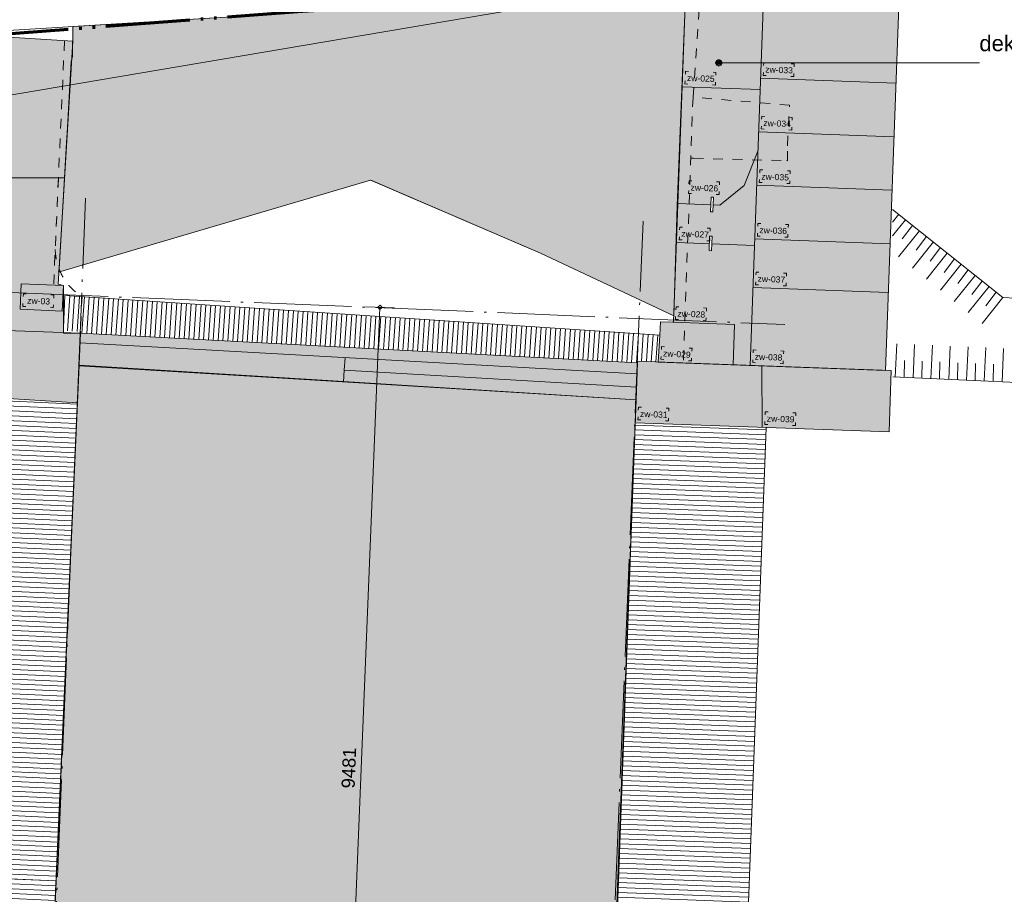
# Model space of a CAD drawing. Extents: x -294884 to 286267, y 0 to 1429765.
# Tile 11 of 99: x -46003 to -35896, y 215232 to 224210. Entities that reach past the tile are written whole.
import ezdxf

# ---------------------------------------------------------------- set-up
doc = ezdxf.new("R2010")
doc.units = 0
doc.header["$MEASUREMENT"] = 0
for name, pattern in [('DASHDOT', [1250, 1000, -112.5, 25, -112.5]), ('DASHED', [200, 100, -100]), ('DIVIDE', [1250, 862.5, -112.5, 25, -112.5, 25, -112.5])]:
    doc.linetypes.add(name, pattern=pattern)
for name, color, linetype in [('A-0019-AFDEKVLAK', 1, 'Continuous'), ('A-0030-STRAMIEN', 1, 'Continuous'), ('A-0038-STR-MAATLIJN', 1, 'Continuous'), ('A-0070-SYMBOOL', 1, 'Continuous'), ('A-0210-WAND-BU', 8, 'Continuous'), ('A-0306--', 1, 'Continuous'), ('A-0307-TEKST', 7, 'Continuous'), ('A-1130-TXT+MT-BE', 1, 'Continuous')]:
    doc.layers.add(name, color=color, linetype=linetype)
doc.dimstyles.new('@D00GM', dxfattribs={"dimtxt": 135, "dimasz": 1, "dimexe": 0.18, "dimexo": 0.0625, "dimgap": 13.5, "dimtad": 1, "dimdec": 0, "dimzin": 0, "dimdsep": 46, "dimtxsty": 'Standard', "dimblk": '^SD00____100_10', "dimcen": 0.09, "dimse1": 1, "dimse2": 1, "dimclrd": 1, "dimadec": 0, "dimazin": 0, "dimtfac": 1, "dimtdec": 4, "dimtmove": 0, "dimatfit": 3, "dimfxl": 0, "dimtolj": 1, "dimtzin": 0, "dimlwd": 13, "dimarcsym": 0})
doc.dimstyles.new('@D03ST', dxfattribs={"dimtxt": 162, "dimasz": 1, "dimexe": 0.18, "dimexo": 0.0625, "dimgap": 16.2, "dimtad": 1, "dimdec": 0, "dimzin": 0, "dimdsep": 46, "dimtxsty": 'Standard', "dimblk": '^SD03____100_10', "dimcen": 0.09, "dimse1": 1, "dimse2": 1, "dimclrd": 1, "dimadec": 0, "dimazin": 0, "dimtfac": 1, "dimtdec": 4, "dimtmove": 0, "dimatfit": 3, "dimfxl": 0, "dimtolj": 1, "dimtzin": 0, "dimlwd": 13, "dimarcsym": 0})

# ---------------------------------------------------------------- blocks, each defined once
blk = doc.blocks.new('*D')
at = {"color": 7, "linetype": 'Continuous', "lineweight": 18}
for points in [[(63166, 119959), (63144, 119983), (63120, 119961), (63142, 119937)], [(79555, 118858), (79535, 118883), (79510, 118863), (79530, 118838)], [(78980, 118574), (78960, 118599), (78934, 118579), (78955, 118554)], [(79521, 118520), (79501, 118545), (79476, 118524), (79496, 118499)], [(79521, 118520), (79501, 118545), (79476, 118524), (79496, 118499)], [(79171, 115037), (79151, 115063), (79126, 115042), (79146, 115017)], [(79171, 115037), (79151, 115063), (79126, 115042), (79146, 115017)], [(62950, 114664), (62928, 114688), (62904, 114666), (62926, 114642)], [(78450, 113301), (78429, 113326), (78404, 113305), (78425, 113280)], [(78991, 113246), (78971, 113272), (78945, 113251), (78966, 113226)], [(78991, 113246), (78971, 113272), (78945, 113251), (78966, 113226)], [(78957, 112908), (78937, 112933), (78911, 112913), (78932, 112888)], [(-122398, 58301), (-122421, 58278), (-122398, 58255), (-122375, 58278)], [(-117098, 58298), (-117121, 58275), (-117098, 58252), (-117075, 58275)], [(26619, -2093), (26642, -2070), (26619, -2047), (26596, -2070)], [(26619, -2093), (26642, -2070), (26619, -2047), (26596, -2070)], [(31919, -2093), (31942, -2070), (31919, -2047), (31896, -2070)], [(31919, -2093), (31942, -2070), (31919, -2047), (31896, -2070)], [(117098, -58298), (117121, -58275), (117098, -58252), (117075, -58275)], [(122398, -58301), (122421, -58278), (122398, -58255), (122375, -58278)]]:
    blk.add_lwpolyline(points, close=True, dxfattribs=at)
at = {"color": 1, "linetype": 'Continuous', "lineweight": 13}
for points in [[(62927, 114665), (63143, 119960)], [(63293, 119954), (62993, 119966)], [(79682, 118845), (79383, 118875)], [(79499, 118522), (79533, 118860)], [(78427, 113303), (78957, 118577)], [(79106, 118562), (78808, 118592)], [(79148, 115040), (79499, 118522)], [(79648, 118507), (79349, 118537)], [(79648, 118507), (79349, 118537)], [(78968, 113249), (79148, 115040)], [(79298, 115025), (78999, 115055)], [(79298, 115025), (78999, 115055)], [(63077, 114659), (62777, 114671)], [(78576, 113288), (78278, 113318)], [(79118, 113234), (78819, 113264)], [(79118, 113234), (78819, 113264)], [(78934, 112910), (78968, 113249)], [(79084, 112895), (78785, 112925)], [(-122398, 58428), (-122398, 58128)], [(-117098, 58425), (-117098, 58125)], [(-117098, 58275), (-122398, 58278)], [(26619, -2220), (26619, -1920)], [(26619, -2220), (26619, -1920)], [(31919, -2220), (31919, -1920)], [(31919, -2220), (31919, -1920)], [(26619, -2070), (31919, -2070)], [(26619, -2070), (31919, -2070)], [(117098, -58425), (117098, -58125)], [(122398, -58428), (122398, -58128)], [(117098, -58275), (122398, -58278)]]:
    blk.add_lwpolyline(points, dxfattribs=at)
at = {"layer": 'A-0030-STRAMIEN', "color": 1, "linetype": 'Continuous', "lineweight": 13}
for points in [[(139855, 104285), (140818, 109496)], [(140965, 109469), (140670, 109524)], [(140003, 104257), (139708, 104312)], [(150193, -2166), (150193, -1866)], [(155493, -2166), (155493, -1866)], [(150193, -2016), (155493, -2016)], [(162027, -30782), (162027, -31082)], [(167327, -30782), (167327, -31082)], [(167327, -30932), (162027, -30932)]]:
    blk.add_lwpolyline(points, dxfattribs=at)
at = {"layer": 'A-0030-STRAMIEN', "color": 7, "linetype": 'Continuous', "lineweight": 18}
for points in [[(140840, 109492), (140822, 109519), (140795, 109501), (140814, 109474)], [(139878, 104280), (139859, 104307), (139833, 104289), (139851, 104262)], [(150193, -2039), (150216, -2016), (150193, -1993), (150170, -2016)], [(155493, -2039), (155516, -2016), (155493, -1993), (155470, -2016)], [(162027, -30909), (162004, -30932), (162027, -30955), (162050, -30932)], [(167327, -30909), (167304, -30932), (167327, -30955), (167350, -30932)]]:
    blk.add_lwpolyline(points, close=True, dxfattribs=at)
at = {"layer": 'A-0038-STR-MAATLIJN', "color": 1, "linetype": 'Continuous', "lineweight": 13}
for points in [[(54211, 116191), (54774, 129790)], [(54924, 129784), (54624, 129797)], [(95379, 122683), (95080, 122709)], [(93531, 103792), (95230, 122696)], [(54361, 116185), (54061, 116197)], [(132939, 106441), (134733, 116156)], [(134881, 116129), (134586, 116184)], [(141660, 114881), (141365, 114935)], [(140523, 109551), (141512, 114908)], [(140670, 109524), (140375, 109578)], [(140670, 109524), (140375, 109578)], [(139716, 105182), (140523, 109551)], [(133086, 106414), (132791, 106468)], [(139560, 104339), (139716, 105182)], [(139863, 105155), (139568, 105209)], [(139863, 105155), (139568, 105209)], [(139708, 104312), (139413, 104366)], [(93680, 103778), (93382, 103805)], [(58982, 102621), (58994, 102921)], [(58988, 102771), (64711, 102534)], [(64705, 102384), (64717, 102684)], [(136364, 96015), (136419, 96310)], [(136392, 96163), (141960, 95134)], [(141932, 94987), (141987, 95282)], [(98404, 84548), (98430, 84847)], [(98417, 84697), (105364, 84073)], [(105351, 83924), (105378, 84222)], [(27759, -1151), (27759, -1451)], [(41370, -1148), (41370, -1448)], [(80074, -1152), (80074, -1452)], [(99055, -1148), (99055, -1448)], [(151050, -1420), (151050, -1120)], [(160941, -1420), (160941, -1120)], [(41370, -1298), (27759, -1301)], [(99055, -1298), (80074, -1302)], [(151050, -1270), (160941, -1270)], [(150193, -1866), (150193, -1566)], [(151050, -1866), (151050, -1566)], [(151050, -1866), (151050, -1566)], [(155493, -1866), (155493, -1566)], [(155493, -1866), (155493, -1566)], [(160941, -1866), (160941, -1566)], [(150193, -1716), (151050, -1716)], [(151050, -1716), (155493, -1716)], [(155493, -1716), (160941, -1716)], [(163921, -1933), (163921, -1633)], [(167496, -1933), (167496, -1633)], [(85620, -2081), (85620, -1781)], [(85620, -2081), (85620, -1781)], [(163921, -1783), (167496, -1783)], [(87964, -2761), (87964, -2461)], [(89764, -2761), (89764, -2461)], [(89764, -2761), (89764, -2461)], [(93264, -2761), (93264, -2461)], [(87964, -2611), (89764, -2611)], [(89764, -2611), (93264, -2611)], [(16419, -29459), (16419, -29759)], [(30030, -29462), (30030, -29762)], [(85801, -29491), (85801, -29791)], [(104781, -29495), (104781, -29795)], [(16419, -29609), (30030, -29612)], [(85801, -29641), (104781, -29645)], [(156589, -30203), (156589, -29903)], [(166470, -30203), (166470, -29903)], [(166470, -30053), (156589, -30053)], [(91591, -30907), (91591, -30607)], [(95091, -30907), (95091, -30607)], [(95091, -30907), (95091, -30607)], [(96891, -30907), (96891, -30607)], [(95091, -30757), (91591, -30757)], [(96891, -30757), (95091, -30757)]]:
    blk.add_lwpolyline(points, dxfattribs=at)
at = {"layer": 'A-0038-STR-MAATLIJN', "color": 7, "linetype": 'Continuous', "lineweight": 18}
for points in [[(54797, 129790), (54775, 129813), (54751, 129791), (54773, 129768)], [(95253, 122694), (95232, 122719), (95207, 122698), (95228, 122673)], [(54234, 116190), (54212, 116214), (54188, 116192), (54210, 116168)], [(134756, 116152), (134737, 116179), (134711, 116161), (134729, 116134)], [(141535, 114904), (141516, 114930), (141490, 114912), (141508, 114885)], [(140545, 109547), (140527, 109574), (140500, 109555), (140519, 109528)], [(140545, 109547), (140527, 109574), (140500, 109555), (140519, 109528)], [(132961, 106437), (132943, 106463), (132916, 106445), (132934, 106418)], [(139738, 105178), (139720, 105205), (139693, 105186), (139712, 105159)], [(139738, 105178), (139720, 105205), (139693, 105186), (139712, 105159)], [(139583, 104335), (139564, 104362), (139538, 104343), (139556, 104317)], [(93554, 103790), (93533, 103815), (93508, 103794), (93529, 103769)], [(58987, 102748), (59011, 102770), (58989, 102794), (58965, 102772)], [(64710, 102511), (64734, 102533), (64712, 102557), (64688, 102535)], [(136387, 96140), (136414, 96158), (136396, 96185), (136369, 96167)], [(141956, 95112), (141982, 95130), (141964, 95157), (141937, 95138)], [(98415, 84674), (98440, 84695), (98419, 84720), (98394, 84699)], [(105362, 84050), (105387, 84071), (105366, 84096), (105342, 84075)], [(27759, -1278), (27736, -1301), (27759, -1324), (27782, -1301)], [(41370, -1275), (41347, -1298), (41370, -1321), (41393, -1298)], [(80074, -1279), (80051, -1302), (80074, -1325), (80097, -1302)], [(99055, -1275), (99032, -1298), (99055, -1321), (99078, -1298)], [(151050, -1293), (151073, -1270), (151050, -1247), (151027, -1270)], [(160941, -1293), (160964, -1270), (160941, -1247), (160918, -1270)], [(150193, -1739), (150216, -1716), (150193, -1693), (150170, -1716)], [(151050, -1739), (151073, -1716), (151050, -1693), (151027, -1716)], [(151050, -1739), (151073, -1716), (151050, -1693), (151027, -1716)], [(155493, -1739), (155516, -1716), (155493, -1693), (155470, -1716)], [(155493, -1739), (155516, -1716), (155493, -1693), (155470, -1716)], [(160941, -1739), (160964, -1716), (160941, -1693), (160918, -1716)], [(163921, -1806), (163944, -1783), (163921, -1760), (163898, -1783)], [(167496, -1806), (167519, -1783), (167496, -1760), (167473, -1783)], [(85620, -1954), (85643, -1931), (85620, -1908), (85597, -1931)], [(85620, -1954), (85643, -1931), (85620, -1908), (85597, -1931)], [(87964, -2634), (87987, -2611), (87964, -2588), (87941, -2611)], [(89764, -2634), (89787, -2611), (89764, -2588), (89741, -2611)], [(89764, -2634), (89787, -2611), (89764, -2588), (89741, -2611)], [(93264, -2634), (93287, -2611), (93264, -2588), (93241, -2611)], [(16419, -29586), (16442, -29609), (16419, -29632), (16396, -29609)], [(30030, -29589), (30053, -29612), (30030, -29635), (30007, -29612)], [(85801, -29618), (85824, -29641), (85801, -29664), (85778, -29641)], [(104781, -29622), (104804, -29645), (104781, -29668), (104758, -29645)], [(156589, -30076), (156566, -30053), (156589, -30030), (156612, -30053)], [(166470, -30076), (166447, -30053), (166470, -30030), (166492, -30053)], [(91591, -30780), (91568, -30757), (91591, -30734), (91614, -30757)], [(95091, -30780), (95068, -30757), (95091, -30734), (95114, -30757)], [(95091, -30780), (95068, -30757), (95091, -30734), (95114, -30757)], [(96891, -30780), (96868, -30757), (96891, -30734), (96914, -30757)]]:
    blk.add_lwpolyline(points, close=True, dxfattribs=at)
at = {"layer": 'A-0038-STR-MAATLIJN', "color": 1, "linetype": 'Continuous'}
blk.add_point((85620, -1931), dxfattribs=at)
at = {"layer": 'A-1130-TXT+MT-BE', "color": 1, "linetype": 'Continuous', "lineweight": 13}
for points in [[(62774, 119975), (63160, 129448)], [(63310, 129442), (63010, 129455)], [(62604, 115818), (62774, 119975)], [(62923, 119969), (62624, 119981)], [(62923, 119969), (62624, 119981)], [(62754, 115812), (62454, 115824)], [(62754, 115812), (62454, 115824)], [(62558, 114679), (62604, 115818)], [(62708, 114673), (62408, 114685)], [(-131879, 58064), (-131879, 57764)], [(-122398, 58058), (-122398, 57758)], [(-122398, 58058), (-122398, 57758)], [(-118237, 58056), (-118237, 57756)], [(-118237, 58056), (-118237, 57756)], [(-117097, 58055), (-117097, 57755)], [(-122398, 57908), (-131879, 57914)], [(-118237, 57906), (-122398, 57908)], [(-117097, 57905), (-118237, 57906)], [(26618, -1850), (26618, -1550)], [(27759, -1850), (27759, -1550)], [(27759, -1850), (27759, -1550)], [(31919, -1850), (31919, -1550)], [(31919, -1850), (31919, -1550)], [(41400, -1850), (41400, -1550)], [(26618, -1700), (27759, -1700)], [(27759, -1700), (31919, -1700)], [(31919, -1700), (41400, -1700)], [(25452, -30820), (25452, -30520)], [(30752, -30820), (30752, -30520)], [(25452, -30670), (30752, -30670)], [(71110, -33871), (70810, -33871)], [(70960, -34871), (70960, -33871)], [(115190, -33871), (114890, -33871)], [(115040, -34871), (115040, -33871)], [(71110, -34871), (70810, -34871)], [(115190, -34871), (114890, -34871)], [(117097, -58055), (117097, -57755)], [(118237, -58056), (118237, -57756)], [(118237, -58056), (118237, -57756)], [(122398, -58058), (122398, -57758)], [(122398, -58058), (122398, -57758)], [(131879, -58064), (131879, -57764)], [(117097, -57905), (118237, -57906)], [(118237, -57906), (122398, -57908)], [(122398, -57908), (131879, -57914)]]:
    blk.add_lwpolyline(points, dxfattribs=at)
at = {"layer": 'A-1130-TXT+MT-BE', "color": 7, "linetype": 'Continuous', "lineweight": 18}
for points in [[(63183, 129448), (63161, 129471), (63137, 129449), (63159, 129426)], [(62797, 119974), (62774, 119998), (62751, 119976), (62773, 119952)], [(62797, 119974), (62774, 119998), (62751, 119976), (62773, 119952)], [(62627, 115817), (62605, 115841), (62581, 115819), (62603, 115795)], [(62627, 115817), (62605, 115841), (62581, 115819), (62603, 115795)], [(62581, 114678), (62559, 114702), (62535, 114680), (62557, 114656)], [(-131879, 57937), (-131902, 57914), (-131879, 57891), (-131856, 57914)], [(-122398, 57931), (-122421, 57908), (-122398, 57885), (-122375, 57908)], [(-122398, 57931), (-122421, 57908), (-122398, 57885), (-122375, 57908)], [(-118237, 57929), (-118260, 57906), (-118237, 57883), (-118214, 57906)], [(-118237, 57929), (-118260, 57906), (-118237, 57883), (-118214, 57906)], [(-117097, 57928), (-117120, 57905), (-117097, 57882), (-117074, 57905)], [(26618, -1723), (26641, -1700), (26618, -1677), (26595, -1700)], [(27759, -1723), (27782, -1700), (27759, -1677), (27736, -1700)], [(27759, -1723), (27782, -1700), (27759, -1677), (27736, -1700)], [(31919, -1723), (31942, -1700), (31919, -1677), (31896, -1700)], [(31919, -1723), (31942, -1700), (31919, -1677), (31896, -1700)], [(41400, -1723), (41423, -1700), (41400, -1677), (41377, -1700)], [(25452, -30693), (25475, -30670), (25452, -30647), (25429, -30670)], [(30752, -30693), (30775, -30670), (30752, -30647), (30729, -30670)], [(70982, -33871), (70960, -33848), (70937, -33871), (70960, -33894)], [(115063, -33871), (115040, -33848), (115017, -33871), (115040, -33894)], [(70982, -34871), (70960, -34848), (70937, -34871), (70960, -34894)], [(115063, -34871), (115040, -34848), (115017, -34871), (115040, -34894)], [(117097, -57928), (117120, -57905), (117097, -57882), (117074, -57905)], [(118237, -57929), (118260, -57906), (118237, -57883), (118214, -57906)], [(118237, -57929), (118260, -57906), (118237, -57883), (118214, -57906)], [(122398, -57931), (122421, -57908), (122398, -57885), (122375, -57908)], [(122398, -57931), (122421, -57908), (122398, -57885), (122375, -57908)], [(131879, -57937), (131902, -57914), (131879, -57891), (131856, -57914)]]:
    blk.add_lwpolyline(points, close=True, dxfattribs=at)
at = {"color": 7, "linetype": 'Continuous', "char_height": 135, "attachment_point": 7, "line_spacing_factor": 0.933333}
for s, insert, rotation in [('{\\fArial|b0|i0|c12|p0;340}', (79443, 118543), 84.2582), ('{\\fArial|b0|i0|c12|p0;5300}', (62969, 117109), 87.6654), ('{\\fArial|b0|i0|c12|p0;3500}', (79246, 116581), 84.2577), ('{\\fArial|b0|i0|c12|p0;5300}', (78614, 115740), 84.2577), ('{\\fArial|b0|i0|c12|p0;1800}', (78980, 113945), 84.2577), ('{\\fArial|b0|i0|c12|p0;340}', (78879, 112931), 84.2582), ('{\\fArial|b0|i0|c12|p0;5300}', (-119954, 58369), 359.9654), ('{\\fArial|b0|i0|c12|p0;5300}', (119541, -58219), 359.9654)]:
    blk.add_mtext(s, dxfattribs=dict(at, insert=insert, rotation=rotation))
at = {"color": 7, "linetype": 'Continuous', "insert": (29063, -2013), "char_height": 135, "attachment_point": 7, "line_spacing_factor": 0.933333}
blk.add_mtext('{\\fArial|b0|i0|c12|p0;5300}', dxfattribs=at)
blk.add_mtext('{\\fArial|b0|i0|c12|p0;5300}', dxfattribs=at)
at = {"layer": 'A-0030-STRAMIEN', "color": 7, "linetype": 'Continuous', "insert": (140224, 106660), "char_height": 162, "attachment_point": 7, "rotation": 79.5354, "line_spacing_factor": 0.933333}
blk.add_mtext('{\\fArial|b0|i0|c12|p0;5300}', dxfattribs=at)
at = {"layer": 'A-0030-STRAMIEN', "color": 7, "linetype": 'Continuous', "char_height": 162, "attachment_point": 7, "line_spacing_factor": 0.933333}
for insert in [(152596, -1947), (164429, -30821)]:
    blk.add_mtext('{\\fArial|b0|i0|c12|p0;5300}', dxfattribs=dict(at, insert=insert))
at = {"layer": 'A-0038-STR-MAATLIJN', "color": 7, "linetype": 'Continuous', "char_height": 162, "attachment_point": 7, "line_spacing_factor": 0.933333}
for s, insert, rotation in [('{\\fArial|b0|i0|c12|p0;13611}', (54411, 122684), 87.6307), ('{\\fArial|b0|i0|c12|p0;18980}', (94284, 112942), 84.865), ('{\\fArial|b0|i0|c12|p0;5448}', (140905, 111999), 79.5354), ('{\\fArial|b0|i0|c12|p0;9880}', (133723, 111068), 79.535), ('{\\fArial|b0|i0|c12|p0;4443}', (140007, 107136), 79.5354), ('{\\fArial|b0|i0|c12|p0;857}', (139536, 104591), 79.5354), ('{\\fArial|b0|i0|c12|p0;5728}', (61605, 102732), 357.6307), ('{\\fArial|b0|i0|c12|p0;5662}', (138945, 95761), 349.535), ('{\\fArial|b0|i0|c12|p0;6975}', (101650, 84476), 354.865), ('{\\fArial|b0|i0|c12|p0;13611}', (34255, -1189), 0.011), ('{\\fArial|b0|i0|c12|p0;18980}', (89255, -1189), 0.011), ('{\\fArial|b0|i0|c12|p0;9890}', (155748, -1201), 0), ('{\\fArial|b0|i0|c12|p0;13611}', (22915, -29499), 359.989), ('{\\fArial|b0|i0|c12|p0;18980}', (94982, -29532), 359.989), ('{\\fArial|b0|i0|c12|p0;9880}', (161282, -29984), 360)]:
    blk.add_mtext(s, dxfattribs=dict(at, insert=insert, rotation=rotation))
for s, insert in [('{\\fArial|b0|i0|c12|p0;857}', (150436, -1647)), ('{\\fArial|b0|i0|c12|p0;4443}', (153024, -1647)), ('{\\fArial|b0|i0|c12|p0;5448}', (157970, -1647)), ('{\\fArial|b0|i0|c12|p0;3575}', (165461, -1714)), ('{\\fArial|b0|i0|c12|p0;1800}', (88617, -2542)), ('{\\fArial|b0|i0|c12|p0;3500}', (91267, -2542)), ('{\\fArial|b0|i0|c12|p0;3500}', (93094, -30688)), ('{\\fArial|b0|i0|c12|p0;1800}', (95744, -30688))]:
    blk.add_mtext(s, dxfattribs=dict(at, insert=insert))
at = {"layer": 'A-1130-TXT+MT-BE', "color": 7, "linetype": 'Continuous', "char_height": 135, "attachment_point": 7, "line_spacing_factor": 0.933333}
for s, insert, rotation in [('{\\fArial|b0|i0|c12|p0;9481}', (62901, 124508), 87.6653), ('{\\fArial|b0|i0|c12|p0;4160}', (62623, 117693), 87.6653), ('{\\fArial|b0|i0|c12|p0;1140}', (62515, 115045), 87.6653), ('{\\fArial|b0|i0|c12|p0;9481}', (-127344, 58004), 359.9653), ('{\\fArial|b0|i0|c12|p0;4160}', (-120524, 58000), 359.9653), ('{\\fArial|b0|i0|c12|p0;1140}', (-117873, 57998), 359.9653), ('{\\fArial|b0|i0|c12|p0;1140}', (26982, -1643), 360), ('{\\fArial|b0|i0|c12|p0;4160}', (29633, -1643), 360), ('{\\fArial|b0|i0|c12|p0;9481}', (36454, -1643), 360), ('{\\fArial|b0|i0|c12|p0;1000}', (70902, -34578), 90), ('{\\fArial|b0|i0|c12|p0;1000}', (114982, -34578), 90), ('{\\fArial|b0|i0|c12|p0;1140}', (117461, -57848), 359.9654), ('{\\fArial|b0|i0|c12|p0;4160}', (120111, -57849), 359.9654), ('{\\fArial|b0|i0|c12|p0;9481}', (126932, -57853), 359.9654)]:
    blk.add_mtext(s, dxfattribs=dict(at, insert=insert, rotation=rotation))
at = {"layer": 'A-1130-TXT+MT-BE', "color": 7, "linetype": 'Continuous', "insert": (27896, -30612), "char_height": 135, "attachment_point": 7, "line_spacing_factor": 0.933333}
blk.add_mtext('{\\fArial|b0|i0|c12|p0;5300}', dxfattribs=at)
blk = doc.blocks.new('^SD03____100_10')
at = {"layer": 'A-0038-STR-MAATLIJN', "color": 1, "linetype": 'Continuous', "lineweight": 13}
blk.add_lwpolyline([(0, -150), (0, 150)], dxfattribs=at)
at = {"layer": 'A-0038-STR-MAATLIJN', "color": 7, "linetype": 'Continuous', "lineweight": 18}
blk.add_lwpolyline([(0, -23), (23, 0), (0, 23), (-23, 0)], close=True, dxfattribs=at)
blk = doc.blocks.new('^SD00____100_10')
at = {"layer": 'A-1130-TXT+MT-BE', "color": 1, "linetype": 'Continuous', "lineweight": 13}
blk.add_lwpolyline([(0, -150), (0, 150)], dxfattribs=at)
at = {"layer": 'A-1130-TXT+MT-BE', "color": 7, "linetype": 'Continuous', "lineweight": 18}
blk.add_lwpolyline([(0, -23), (23, 0), (0, 23), (-23, 0)], close=True, dxfattribs=at)
blk = doc.blocks.new('M-NIEUW_10')
at = {"linetype": 'Continuous', "lineweight": 5}
for color, points in [(8, [(66031.1, 129162.4), (66040.2, 129299.8), (66165.4, 129294.6), (66174.4, 129301.9), (66293.5, 132550), (66372.6, 132639), (66475.2, 132687.4), (66617.4, 132704.8), (66636.8, 133275), (66882.8, 133275), (66932.2, 133619.8), (67100, 133550), (67100, 133300), (67350, 133250), (67400, 133000), (67750, 132950), (67900, 132750), (68200, 132750), (68488.4, 132634.5), (68347.9, 128801.1), (66016, 128886.6), (66018.8, 128938.8)]), (111, [(59867.1, 129843.8), (59921.2, 130777.9), (59942.1, 131138.8), (59951, 131291), (59969.4, 131608.8), (59990.2, 131968.8), (60002.4, 132027.6), (60008.8, 132332.4), (66299.7, 132717.6), (66211.6, 130490.8), (66176.5, 129359.5), (64806.8, 130005.8), (63064.4, 130753.1), (59861.7, 129807.6)]), (8, [(57592.4, 128621.1), (57818.4, 132317.9), (60005.6, 132180), (59855.5, 129685.8), (59910.9, 129671.5), (59910, 129183), (60085.2, 129183), (60054.5, 128468.8)]), (254, [(60070.3, 128848.9), (60085.2, 129183), (65802.7, 128877.5), (65788.8, 128498.1), (62786.9, 128682.3)]), (8, [(65803.4, 128894.3), (68406.4, 128798.9), (68385.5, 128170.3), (65780.5, 128263.9)]), (111, [(60070.5, 128854.7), (62513.5, 128703.1), (65788.8, 128498.1), (65459.2, 119838.4), (59682.2, 120095.8)])]:
    blk.add_hatch(color=color, dxfattribs=at).paths.add_polyline_path(points, flags=0)
at = {"layer": 'A-0210-WAND-BU', "linetype": 'Continuous', "lineweight": 5}
h = blk.add_hatch(dxfattribs=at)
h.set_pattern_fill('_test', color=8, style=0, pattern_type=0)
h.set_pattern_definition([(177.4352, (59789.805, 122558.734), (-2.23746, -49.9499), [])])
h.paths.add_polyline_path([(59695.8, 120460.8), (58353.5, 120511.9), (58712.6, 128528.9), (60054.5, 128468.8)], flags=0)
h = blk.add_hatch(dxfattribs=at)
h.set_pattern_fill('_test', color=8, style=0, pattern_type=0)
h.set_pattern_definition([(357.86905, (65702.453, 126165.4), (1.85918, 49.96542), [])])
h.paths.add_polyline_path([(65780.5, 128263.9), (67122.9, 128214), (66801.1, 119566.7), (65458.8, 119618.4)], flags=0)
at = {"color": 1, "linetype": 'DIVIDE', "lineweight": 70}
blk.add_lwpolyline([(46390.7, 100305.9), (50442.1, 98721.3), (72392.4, 92637.8), (77830.2, 91130.7), (78466.9, 91281.4), (118511.6, 84729.6), (161894.4, 81134.1), (145295.8, 99667.1), (151034, 122576.9), (157878.9, 128459.7), (160422, 139922.3), (159403.2, 149352.2), (99198.7, 139182.7), (99843.2, 135366.9), (56711.1, 132050.5), (56814.7, 113020.6)], close=True, dxfattribs=at)
at = {"color": 11, "linetype": 'Continuous', "lineweight": 9}
blk.add_lwpolyline([(92370.8, 137219.2), (44550, 129118.6)], dxfattribs=at)
at = {"color": 1, "linetype": 'DASHED', "lineweight": 13}
for points in [[(66350.4, 130979.1), (66380, 130978.3), (67343.8, 130952.8), (67341.7, 131107.4), (67363.7, 131522.8), (66373.4, 131605.7), (66441.6, 132575.8), (66492.3, 132641.5), (66599.1, 132684.1), (66689.4, 133341.1), (66905.8, 133312.6), (66942.9, 133501.8), (66955.5, 133640.5), (66740, 133674.9), (66863.5, 134648), (67068.8, 134628.5), (67113.1, 134946.1), (66907.9, 134965.5), (67070.7, 136172.4)], [(59921.9, 132181.8), (59810.6, 129687.8)], [(66373.4, 131605.7), (66273.3, 128877.1)], [(59859.3, 130777.9), (59810.6, 129687.8)]]:
    blk.add_lwpolyline(points, dxfattribs=at)
at = {"color": 7, "linetype": 'Continuous', "lineweight": 18}
for points in [[(66680.1, 134458.8), (66651.3, 133650), (66932.2, 133619.8), (66882.8, 133275), (66636.8, 133275), (66617.4, 132704.8), (66475.2, 132687.4), (66372.6, 132639), (66293.5, 132550), (66174.4, 129301.9), (66165.4, 129294.6), (66040.2, 129299.8), (66031.1, 129162.4), (59925.9, 129570.3), (59911, 129238.5)], [(68488.4, 132634.5), (68347.9, 128801.1)], [(60005.6, 132180), (57818.4, 132317.9), (57592.4, 128621.1), (60054.5, 128468.8)], [(59855.5, 129685.8), (60005.6, 132180), (57818.4, 132317.9)], [(67363.9, 131522.4), (67363.7, 131522.8)], [(67337.8, 130959.2), (67343.8, 130952.8)], [(59695.8, 120460.8), (60086, 129202.6)], [(65802.7, 128877.5), (60085.2, 129183)], [(65798.6, 128766.2), (60080.7, 129083.4)], [(62793.9, 128803.4), (62801.4, 128932.5)], [(65487.8, 120288.6), (65803.4, 128894.4)], [(65788.8, 128498.1), (60091.3, 128847.6)], [(62786.9, 128682.3), (62793.9, 128803.4), (65793.7, 128630.2)]]:
    blk.add_lwpolyline(points, dxfattribs=at)
at = {"color": 8, "linetype": 'Continuous', "lineweight": 13}
for points in [[(66031.1, 129162.4), (66018.8, 128938.8), (66016, 128886.6), (68347.9, 128801.1), (68488.4, 132634.5), (68200, 132750), (67900, 132750), (67750, 132950), (67400, 133000), (67350, 133250), (67100, 133300), (67100, 133550), (66932.2, 133619.8), (66882.8, 133275), (66636.8, 133275), (66617.4, 132704.8), (66475.2, 132687.4), (66372.6, 132639), (66293.5, 132550), (66174.4, 129301.9), (66165.4, 129294.6), (66040.2, 129299.8), (66031.1, 129162.4), (66031.1, 129162.4)], [(60054.5, 128468.8), (60085.2, 129183), (59910, 129183), (59910.9, 129671.5), (59855.5, 129685.8), (60005.6, 132180), (57818.4, 132317.9), (57592.4, 128621.1)], [(65780.5, 128263.9), (68385.5, 128170.3), (68406.4, 128798.9), (65803.4, 128894.3)]]:
    blk.add_lwpolyline(points, close=True, dxfattribs=at)
at = {"color": 1, "linetype": 'Continuous', "lineweight": 13}
for points in [[(66958.5, 128852), (67134.4, 133650)], [(66621.2, 132737.3), (58892, 132264)], [(68456, 131749.1), (67066.5, 131800)], [(66263.1, 131712.6), (67062.3, 131683.4)], [(68435.8, 131199.5), (67046.4, 131250.4)], [(66219.1, 130513.4), (66650, 130497.6), (66900, 130700), (67039.1, 131050)], [(59921.2, 130777.9), (59117.9, 130777.9)], [(59861.7, 129807.6), (63064.4, 130753.1), (63067.8, 130753.4), (64806.8, 130005.8)], [(68415.6, 130649.8), (67026.2, 130700.8)], [(66204.5, 130113.7), (67003.7, 130084.4)], [(68395.5, 130100.2), (67006.1, 130151.1)], [(64806.8, 130005.8), (66176.5, 129359.5)], [(68377.2, 129600.5), (66987.8, 129651.5)], [(57609.9, 129271.7), (60085.2, 129183)], [(66784.9, 128858.4), (66800, 129271.3), (66165.4, 129294.6)], [(66031.1, 129162.4), (66016, 128886.6)], [(67083, 128217.1), (67080.3, 128847.5)]]:
    blk.add_lwpolyline(points, dxfattribs=at)
at = {"color": 111, "linetype": 'Continuous', "lineweight": 13}
for points in [[(59867.1, 129843.8), (59921.2, 130777.9), (59942.1, 131138.8), (59951, 131291), (59969.4, 131608.8), (59990.2, 131968.8), (60002.4, 132027.6), (60008.8, 132332.4), (66299.7, 132717.6), (66211.6, 130490.8), (66176.5, 129359.5), (64806.8, 130005.8), (63064.4, 130753.1), (59861.7, 129807.6)], [(59682.2, 120095.8), (65459.2, 119838.4), (65788.8, 128498.1), (62513.5, 128703.1), (60070.5, 128854.7)]]:
    blk.add_lwpolyline(points, close=True, dxfattribs=at)
at = {"color": 9, "linetype": 'Continuous', "lineweight": 13}
for points in [[(68422.5, 130452.9), (69555, 129548.1), (70693.8, 129487.7), (78854, 129811.3), (83801.9, 130060.5)], [(68422.5, 130321.9), (68484.4, 130403.4)], [(68554.4, 130347.5), (68422.5, 130182.4)], [(68521.4, 130149.8), (68627.3, 130289.2)], [(68697.4, 130233.3), (68483.7, 129965.9)], [(68840.3, 130119.1), (68626.6, 129851.7)], [(68664.3, 130035.6), (68770.3, 130175)], [(68983.2, 130004.9), (68769.5, 129737.5)], [(68807.3, 129921.4), (68913.2, 130060.8)], [(69126.2, 129890.7), (68912.4, 129623.3)], [(68950.2, 129807.2), (69056.1, 129946.6)], [(69269.1, 129776.5), (69055.4, 129509.1)], [(69093.1, 129693), (69199.1, 129832.4)], [(69236.1, 129578.8), (69342, 129718.2)], [(69412, 129662.3), (69198.3, 129394.9)], [(69379, 129464.6), (69485, 129604)], [(69555, 129548.1), (69341.2, 129280.7)], [(68424.3, 128734.1), (70529.2, 128640.6), (78859.9, 129160.5), (83520.5, 129289.8)], [(68449.8, 128733), (68465.1, 129074.9)], [(68632.7, 128724.8), (68647.9, 129066.8)], [(68815.4, 128716.7), (68830.7, 129058.7)], [(68998.2, 128708.6), (69013.5, 129050.5)], [(69181, 128700.5), (69196.2, 129042.4)], [(69363.7, 128692.4), (69379, 129034.3)], [(69546.5, 128684.3), (69561.8, 129026.2)], [(68542.9, 128904.1), (68539.4, 128729)], [(68725.7, 128895.9), (68722.2, 128720.9)], [(68908.5, 128887.8), (68905, 128712.7)], [(69091.2, 128879.7), (69087.7, 128704.6)], [(69274, 128871.6), (69270.5, 128696.5)], [(69456.8, 128863.5), (69453.3, 128688.4)]]:
    blk.add_lwpolyline(points, dxfattribs=at)
at = {"color": 1, "linetype": 'DASHED', "lineweight": 13}
blk.add_lwpolyline([(59826.5, 130043, 0.2558619), (60102, 129558.5), (60086.1, 129202.6)], format="xyb", dxfattribs=at)
blk.add_lwpolyline([(59826.5, 130043, 0.2558619), (60102, 129558.5), (60086.1, 129202.6)], format="xyb", dxfattribs=at)
at = {"color": 7, "linetype": 'Continuous', "lineweight": 18}
blk.add_lwpolyline([(59899, 129409.7), (59910.9, 129671.5), (59477.3, 129691), (59465.4, 129429.3)], close=True, dxfattribs=at)
at = {"color": 8, "linetype": 'Continuous', "lineweight": 5}
for points in [[(59975.8, 129567), (59951.8, 129207.1)], [(60025.7, 129563.6), (60001.7, 129203.8)], [(60075.6, 129560.3), (60051.6, 129200.4)], [(60125.5, 129556.9), (60100.5, 129182.2)], [(60175.4, 129553.6), (60150.4, 129179.5)], [(60225.3, 129550.3), (60200.3, 129176.9)], [(60275.2, 129546.9), (60250.3, 129174.2)], [(60325.1, 129543.6), (60300.2, 129171.5)], [(60375, 129540.2), (60350.1, 129168.9)], [(60424.8, 129536.9), (60400.1, 129166.2)], [(60474.7, 129533.5), (60450, 129163.5)], [(60524.6, 129530.2), (60499.9, 129160.9)], [(60574.5, 129526.9), (60549.9, 129158.2)], [(60624.4, 129523.5), (60599.8, 129155.5)], [(60674.3, 129520.2), (60649.8, 129152.9)], [(60724.2, 129516.8), (60699.7, 129150.2)], [(60774.1, 129513.5), (60749.6, 129147.5)], [(60824, 129510.2), (60799.6, 129144.9)], [(60873.8, 129506.8), (60849.5, 129142.2)], [(60923.8, 129503.5), (60899.4, 129139.5)], [(60973.6, 129500.2), (60949.4, 129136.9)], [(61023.5, 129496.8), (60999.3, 129134.2)], [(61073.4, 129493.5), (61049.2, 129131.5)], [(61123.3, 129490.1), (61099.2, 129130.3)], [(61173.2, 129486.8), (61149.2, 129126.9)], [(61223.1, 129483.5), (61199, 129123.6)], [(61273, 129480.1), (61248.9, 129120.3)], [(61322.9, 129476.8), (61298.9, 129118.2)], [(61372.8, 129473.4), (61348.9, 129115.5)], [(61422.6, 129470.1), (61398.8, 129112.9)], [(61472.5, 129466.7), (61448.7, 129110.2)], [(61522.4, 129463.4), (61498.7, 129107.5)], [(61572.3, 129460.1), (61548.6, 129104.8)], [(61622.2, 129456.7), (61598.5, 129102.2)], [(61672.1, 129453.4), (61648.5, 129099.5)], [(61722, 129450), (61698.4, 129096.8)], [(61771.9, 129446.7), (61748.3, 129094.1)], [(61821.8, 129443.4), (61798.2, 129091.5)], [(61871.6, 129440), (61848.2, 129088.8)], [(61921.6, 129436.7), (61898.1, 129086.1)], [(61971.4, 129433.3), (61948, 129083.5)], [(62021.3, 129430), (61998, 129080.8)], [(62071.2, 129426.7), (62047.9, 129078.1)], [(62121.1, 129423.3), (62097.9, 129075.5)], [(62171, 129420), (62147.8, 129072.8)], [(62220.9, 129416.6), (62197.7, 129070.1)], [(62270.8, 129413.3), (62247.7, 129067.5)], [(62320.7, 129410), (62297.6, 129064.8)], [(62370.5, 129406.6), (62347.5, 129062.1)], [(62420.4, 129403.3), (62397.5, 129059.5)], [(62470.3, 129399.9), (62447.4, 129056.8)], [(62520.2, 129396.6), (62497.3, 129054.1)], [(62570.1, 129393.3), (62547.3, 129051.5)], [(62620, 129389.9), (62597.2, 129048.8)], [(62669.9, 129386.6), (62647.1, 129046.1)], [(62719.8, 129383.2), (62697.1, 129043.5)], [(62769.7, 129379.9), (62747, 129040.8)], [(62819.6, 129376.6), (62796.9, 129038.1)], [(62869.5, 129373.2), (62846.9, 129035.5)], [(62919.4, 129369.9), (62896.8, 129032.8)], [(62969.2, 129366.5), (62946.8, 129030.1)], [(63019.1, 129363.2), (62996.7, 129027.5)], [(63069, 129359.9), (63046.6, 129024.8)], [(63118.9, 129356.5), (63096.6, 129022.1)], [(63168.8, 129353.2), (63146.5, 129019.5)], [(63218.7, 129349.8), (63196.4, 129016.8)], [(63268.6, 129346.5), (63246.4, 129014.1)], [(63318.5, 129343.2), (63296.3, 129011.5)], [(63368.4, 129339.8), (63346.2, 129008.8)], [(63418.2, 129336.5), (63396.2, 129006.1)], [(63468.1, 129333.1), (63446.1, 129003.5)], [(63518, 129329.8), (63496, 129000.8)], [(63567.9, 129326.5), (63546, 128998.1)], [(63617.8, 129323.1), (63595.9, 128995.5)], [(63667.7, 129319.8), (63645.9, 128992.8)], [(63717.6, 129316.4), (63695.8, 128990.1)], [(63767.5, 129313.1), (63745.7, 128987.4)], [(63817.4, 129309.8), (63795.6, 128984.8)], [(63867.3, 129306.4), (63845.6, 128982.1)], [(63917.1, 129303.1), (63895.5, 128979.4)], [(63967, 129299.7), (63945.5, 128976.8)], [(64016.9, 129296.4), (63995.4, 128974.1)], [(64066.8, 129293.1), (64045.3, 128971.4)], [(64116.7, 129289.7), (64095.3, 128968.8)], [(64166.6, 129286.4), (64145.2, 128966.1)], [(64216.5, 129283.1), (64195.1, 128963.4)], [(64266.4, 129279.7), (64245.1, 128960.8)], [(64316.2, 129276.4), (64295, 128958.1)], [(64366.1, 129273), (64344.9, 128955.4)], [(64416, 129269.7), (64394.9, 128952.8)], [(64465.9, 129266.4), (64444.8, 128950.1)], [(64515.8, 129263), (64494.7, 128947.4)], [(64565.7, 129259.7), (64544.7, 128944.8)], [(64615.6, 129256.3), (64594.6, 128942.1)], [(64665.5, 129253), (64644.5, 128939.4)], [(64715.4, 129249.7), (64694.5, 128936.8)], [(64765.3, 129246.3), (64744.4, 128934.1)], [(64815.2, 129243), (64794.3, 128931.4)], [(64865, 129239.6), (64844.3, 128928.8)], [(64914.9, 129236.3), (64894.2, 128926.1)], [(64964.8, 129233), (64944.2, 128923.4)], [(65014.7, 129229.6), (64994.1, 128920.8)], [(65064.6, 129226.3), (65044, 128918.1)], [(65114.5, 129222.9), (65094, 128915.4)], [(65164.4, 129219.6), (65143.9, 128912.8)], [(65214.3, 129216.2), (65193.8, 128910.1)], [(65264.2, 129212.9), (65243.8, 128907.4)], [(65314.1, 129209.6), (65293.7, 128904.7)], [(65363.9, 129206.2), (65343.6, 128902.1)], [(65413.9, 129202.9), (65393.6, 128899.4)], [(65463.7, 129199.5), (65443.5, 128896.7)], [(65513.6, 129196.2), (65493.4, 128894.1)], [(65563.5, 129192.9), (65543.4, 128891.4)], [(65613.4, 129189.5), (65593.3, 128888.7)], [(65663.3, 129186.2), (65642.7, 128886.1)], [(65713.2, 129182.9), (65693.2, 128883.4)], [(65763, 129179.5), (65743.1, 128880.7)], [(65812.9, 129176.2), (65792.5, 128878.1)], [(65862.8, 129172.8), (65844.3, 128895.8)], [(65912.7, 129169.5), (65894.2, 128892.5)], [(65962.6, 129166.2), (65944.1, 128889.2)], [(66012.5, 129162.8), (65992.2, 128887.4)], [(54653.1, 123785.8), (59834.3, 123562.9)]]:
    blk.add_lwpolyline(points, dxfattribs=at)
at = {"color": 254, "linetype": 'Continuous', "lineweight": 13}
blk.add_lwpolyline([(60070.3, 128848.9), (60085.2, 129183), (65802.7, 128877.5), (65788.8, 128498.1), (62786.9, 128682.3)], close=True, dxfattribs=at)
at = {"color": 1, "linetype": 'Continuous', "lineweight": 13}
blk.add_lwpolyline([(65780.5, 128263.9), (65803.4, 128894.3), (68406.4, 128798.9), (68385.5, 128170.3)], close=True, dxfattribs=at)
at = {"layer": 'A-0030-STRAMIEN', "color": 1, "linetype": 'DASHDOT', "lineweight": 13}
for points in [[(58971.6, 102371.1), (60138.4, 130569.4)], [(64694.4, 102134.4), (65861.1, 130332.6)], [(54374.3, 129807), (67314.5, 129271.6)]]:
    blk.add_lwpolyline(points, dxfattribs=at)
at = {"layer": 'A-0070-SYMBOOL', "color": 7, "linetype": 'Continuous', "lineweight": 18}
for points in [[(66672.9, 131958.8), (66662.6, 131934), (66637.9, 131923.8), (66613.2, 131934), (66602.9, 131958.8), (66613.2, 131983.5), (66637.9, 131993.7), (66662.6, 131983.5)], [(66662.9, 131958.8), (66655.6, 131941.1), (66637.9, 131933.8), (66620.2, 131941.1), (66612.9, 131958.8), (66620.2, 131976.4), (66637.9, 131983.8), (66655.6, 131976.4)], [(66652.9, 131958.8), (66648.5, 131948.1), (66637.9, 131943.7), (66627.3, 131948.1), (66622.9, 131958.8), (66627.3, 131969.4), (66637.9, 131973.8), (66648.5, 131969.4)], [(66642.9, 131958.8), (66641.4, 131955.2), (66637.9, 131953.8), (66634.4, 131955.2), (66632.9, 131958.8), (66634.4, 131962.3), (66637.9, 131963.8), (66641.4, 131962.3)]]:
    blk.add_lwpolyline(points, close=True, dxfattribs=at)
at = {"layer": 'A-0070-SYMBOOL', "color": 1, "linetype": 'Continuous', "lineweight": 13}
blk.add_lwpolyline([(66637.9, 131958.8), (68837.9, 131958.8), (69312.7, 131958.8)], dxfattribs=at)
at = {"layer": 'A-0210-WAND-BU', "color": 7, "linetype": 'Continuous', "lineweight": 18}
for points in [[(59695.8, 120460.8), (60054.5, 128468.8)], [(65780.5, 128263.9), (65458.8, 119618.4)], [(67122.9, 128214), (66801.1, 119566.7)]]:
    blk.add_lwpolyline(points, dxfattribs=at)
at = {"layer": 'A-0306--', "color": 1, "linetype": 'Continuous', "lineweight": 13}
for points in [[(67129, 131957.8), (67099.1, 131959), (67098, 131929)], [(67382.2, 131948.6), (67412.2, 131947.5), (67411.1, 131917.5)], [(66325.6, 131870.5), (66295.6, 131871.6), (66294.5, 131841.6)], [(66578.8, 131861.2), (66608.7, 131860.1), (66607.6, 131830.1)], [(67124.3, 131827.9), (67094.3, 131829), (67095.4, 131859)], [(67377.5, 131818.7), (67407.4, 131817.6), (67408.5, 131847.5)], [(66320.8, 131740.5), (66290.8, 131741.6), (66291.9, 131771.6)], [(66574, 131731.3), (66604, 131730.2), (66605.1, 131760.2)], [(67108.9, 131408.2), (67078.9, 131409.3), (67077.8, 131379.3)], [(67362, 131398.9), (67392, 131397.8), (67390.9, 131367.8)], [(67104.1, 131278.3), (67074.1, 131279.4), (67075.2, 131309.4)], [(67357.3, 131269), (67387.3, 131267.9), (67388.4, 131297.9)], [(67088.7, 130858.6), (67058.8, 130859.7), (67057.6, 130829.7)], [(67341.9, 130849.3), (67371.9, 130848.2), (67370.8, 130818.2)], [(66362.7, 130746.5), (66332.7, 130747.6), (66331.6, 130717.6)], [(66615.9, 130736.9), (66645.8, 130735.7), (66644.7, 130705.8)], [(67084, 130728.7), (67054, 130729.8), (67055.1, 130759.7)], [(67337.1, 130719.4), (67367.1, 130718.3), (67368.2, 130748.3)], [(66357.8, 130616.6), (66327.8, 130617.7), (66328.9, 130647.7)], [(67068.6, 130308.9), (67038.6, 130310), (67037.5, 130280.1)], [(67321.8, 130299.7), (67351.8, 130298.6), (67350.7, 130268.6)], [(66267, 130271.6), (66237, 130272.7), (66235.9, 130242.7)], [(66520.1, 130262.3), (66550.1, 130261.2), (66549, 130231.2)], [(67063.8, 130179), (67033.9, 130180.1), (67035, 130210.1)], [(67317, 130169.8), (67347, 130168.7), (67348.1, 130198.6)], [(66262.2, 130141.6), (66232.2, 130142.7), (66233.3, 130172.7)], [(67050.2, 129809.3), (67020.3, 129810.4), (67019.2, 129780.4)], [(67303.4, 129800), (67333.4, 129798.9), (67332.3, 129768.9)], [(67045.5, 129679.4), (67015.5, 129680.5), (67016.6, 129710.4)], [(67298.7, 129670.1), (67328.6, 129669), (67329.8, 129699)], [(59529.3, 129586.6), (59499.3, 129587.9), (59497.9, 129557.9)], [(59782.4, 129575.1), (59812.3, 129573.8), (59811, 129543.8)], [(59523.4, 129456.7), (59493.4, 129458), (59494.8, 129488)], [(59776.5, 129445.3), (59806.5, 129443.9), (59807.8, 129473.9)], [(66228.7, 129452.1), (66198.7, 129453.4), (66197.5, 129423.4)], [(66481.8, 129441.5), (66511.8, 129440.3), (66510.5, 129410.3)], [(66223.3, 129322.2), (66193.3, 129323.5), (66194.6, 129353.4)], [(66476.4, 129311.7), (66506.4, 129310.4), (66507.6, 129340.4)], [(66081.3, 129043.2), (66051.4, 129044.9), (66049.7, 129014.9)], [(66334.3, 129029.4), (66364.2, 129027.8), (66362.6, 128997.8)], [(67021, 129009.8), (66991, 129010.9), (66989.9, 128981)], [(67274.1, 129000.5), (67304.1, 128999.5), (67303, 128969.5)], [(66074.2, 128913.4), (66044.3, 128915.1), (66045.9, 128945)], [(66327.2, 128899.6), (66357.1, 128898), (66358.8, 128927.9)], [(67016.2, 128879.9), (66986.2, 128881), (66987.3, 128911)], [(67269.4, 128870.6), (67299.3, 128869.5), (67300.4, 128899.5)], [(65842.9, 128421.8), (65812.9, 128422.9), (65811.9, 128392.9)], [(66096.1, 128412.7), (66126.1, 128411.6), (66125, 128381.7)], [(67145.4, 128375), (67115.4, 128376.1), (67114.3, 128346.1)], [(67398.6, 128365.9), (67428.6, 128364.8), (67427.5, 128334.8)], [(65838.2, 128291.9), (65808.3, 128293), (65809.3, 128323)], [(66091.4, 128282.8), (66121.4, 128281.7), (66122.5, 128311.7)], [(67140.7, 128245.1), (67110.8, 128246.1), (67111.8, 128276.1)], [(67393.9, 128236), (67423.9, 128234.9), (67425, 128264.9)]]:
    blk.add_lwpolyline(points, dxfattribs=at)
at = {"layer": 'A-0070-SYMBOOL', "color": 7, "linetype": 'Continuous', "insert": (69312.7, 132028.8), "char_height": 162, "attachment_point": 7, "line_spacing_factor": 0.933333}
blk.add_mtext('{\\fArial|b0|i0|c12|p0;dekzerken buiten scope maar wel als ontwerp meegenomen}', dxfattribs=at)
at = {"layer": 'A-0307-TEKST', "color": 7, "linetype": 'Continuous', "char_height": 63, "attachment_point": 7, "line_spacing_factor": 1.333333}
for s, insert, rotation in [('{\\fArial|b0|i0|c12|p0;zw-033}', (67113.9, 131858.3), 357.90039), ('{\\fArial|b0|i0|c12|p0;zw-025}', (66310.5, 131771), 357.90172), ('{\\fArial|b0|i0|c12|p0;zw-034}', (67093.8, 131308.7), 357.90039), ('{\\fArial|b0|i0|c12|p0;zw-035}', (67073.6, 130759.1), 357.90039), ('{\\fArial|b0|i0|c12|p0;zw-026}', (66347.5, 130647), 357.8254), ('{\\fArial|b0|i0|c12|p0;zw-036}', (67053.5, 130209.4), 357.90103), ('{\\fArial|b0|i0|c12|p0;zw-037}', (67035.2, 129709.8), 357.90108), ('{\\fArial|b0|i0|c12|p0;zw-03}', (59537.4, 129486.1), 357.41875), ('{\\fArial|b0|i0|c12|p0;zw-028}', (66213.1, 129352.7), 357.61249), ('{\\fArial|b0|i0|c12|p0;zw-029}', (66064.4, 128944), 356.8735), ('{\\fArial|b0|i0|c12|p0;zw-038}', (67005.9, 128910.3), 357.89961), ('{\\fArial|b0|i0|c12|p0;zw-031}', (65827.9, 128322.3), 357.94059), ('{\\fArial|b0|i0|c12|p0;zw-039}', (67130.4, 128275.5), 357.94216)]:
    blk.add_mtext(s, dxfattribs=dict(at, insert=insert, rotation=rotation))
at = {"color": 7, "linetype": 'Continuous'}
for base, p1, p2, angle, middle in [((63143.3, 119960.3), (62927.4, 114664.7), (63143.3, 119960.3), 56.55508, (63035.3, 117312.5)), ((79148.4, 115039.7), (78968.2, 113248.8), (79148.4, 115039.7), 84.25768, (79058.3, 114144.2)), ((79498.6, 118522.1), (79148.4, 115039.7), (79540, 118518), 84.25768, (79323.5, 116780.9)), ((78957.2, 118576.6), (78427, 113303.2), (78957.2, 118576.6), 84.25768, (78692.1, 115939.9)), ((79532.6, 118860.4), (79498.6, 118522.1), (79532.6, 118860.4), 84.25823, (79515.6, 118691.3)), ((78968.3, 113248.8), (78934.3, 112910.5), (78968.3, 113248.8), 84.25823, (78951.3, 113079.6))]:
    dim = blk.add_linear_dim(base=base, p1=p1, p2=p2, angle=angle, dimstyle='@D00GM', override={"dimpost": '{\\fArial|b0|i0|c12|p0;<>}'}, dxfattribs=at)
    dim.commit()
    dim.dimension.update_dxf_attribs({"geometry": '*D', "text_midpoint": middle})
at = {"layer": 'A-0030-STRAMIEN', "color": 7, "linetype": 'Continuous'}
dim = blk.add_linear_dim(base=(140817.8, 109496.5), p1=(139855.2, 104284.6), p2=(140817.8, 109496.5), angle=48.42511, dimstyle='@D03ST', override={"dimpost": '{\\fArial|b0|i0|c12|p0;<>}'}, dxfattribs=at)
dim.commit()
dim.dimension.update_dxf_attribs({"geometry": '*D', "text_midpoint": (140336.5, 106890.6)})
at = {"layer": 'A-0038-STR-MAATLIJN', "color": 7, "linetype": 'Continuous'}
for base, p1, p2, middle in [((64710.9, 102534), (59534.3, 115970.7), (65257.1, 115733.9), (61849.5, 102652.4)), ((105364.4531, 84072.9688), (100080, 103203.2109), (107027.4531, 102578.8906), (101890.7188, 84385.125)), ((141959.7, 95134.2), (138113.5, 105485), (143681.6, 104456.5), (139175.7, 95648.4))]:
    dim = blk.add_linear_dim(base=base, p1=p1, p2=p2, dimstyle='@D03ST', override={"dimpost": '{\\fArial|b0|i0|c12|p0;<>}'}, dxfattribs=at)
    dim.commit()
    dim.dimension.update_dxf_attribs({"geometry": '*D', "text_midpoint": middle})
for base, p1, p2, angle, middle in [((54773.9688, 129790.4766), (54209.2734, 116191.0156), (54773.9688, 129790.4766), 90, (54492.6172, 122990.7031)), ((95229.7, 122696), (93529, 103791.9), (95229.7, 122696), 90, (94380.3, 113243.9)), ((134733.2, 116156.4), (132936.7, 106441.1), (134733.2, 116156.4), 90, (133836, 111298.6)), ((139715.9, 105182), (139560.2, 104339.1), (139715.9, 105182), 48.42511, (139638, 104760.5)), ((140522.8, 109551), (139715.9, 105182), (140522.8, 109551), 48.42511, (140119.3, 107366.5)), ((141512.2, 114907.9), (140522.8, 109551), (141512.2, 114907.9), 48.42511, (141017.5, 112229.4))]:
    dim = blk.add_linear_dim(base=base, p1=p1, p2=p2, angle=angle, dimstyle='@D03ST', override={"dimpost": '{\\fArial|b0|i0|c12|p0;<>}'}, dxfattribs=at)
    dim.commit()
    dim.dimension.update_dxf_attribs({"geometry": '*D', "text_midpoint": middle})
at = {"layer": 'A-1130-TXT+MT-BE', "color": 7, "linetype": 'Continuous'}
for base, p1, p2, middle in [((62604.0859, 115818.2031), (64050.2969, 114617.8906), (62604.0859, 115818.2031), (62580.8516, 115248.4766)), ((62773.6, 119975.1), (62604.1, 115818.2), (64013.5, 119924.5), (62688.8, 117896.6)), ((63159.8, 129448.5), (64013.5, 119924.5), (63159.8, 129448.5), (62966.7, 124711.8))]:
    dim = blk.add_linear_dim(base=base, p1=p1, p2=p2, angle=56.55506, dimstyle='@D00GM', override={"dimpost": '{\\fArial|b0|i0|c12|p0;<>}'}, dxfattribs=at)
    dim.commit()
    dim.dimension.update_dxf_attribs({"geometry": '*D', "text_midpoint": middle})
at = {"linetype": 'Continuous'}
for points in [[(66553, 130428.9), (66558.5, 130578.9), (66583.5, 130578), (66578, 130428)], [(66538.6, 130030.2), (66544.1, 130180.3), (66569.1, 130179.3), (66563.6, 130029.3)]]:
    blk.add_wipeout(points, dxfattribs=at).dxf.layer = 'A-0019-AFDEKVLAK'
at = {"color": 1, "linetype": 'Continuous', "lineweight": 13}
for points in [[(66578, 130428), (66583.5, 130578), (66558.5, 130578.9), (66553, 130428.9)], [(66563.6, 130029.3), (66569.1, 130179.3), (66544.1, 130180.3), (66538.6, 130030.2)]]:
    blk.add_lwpolyline(points, close=True, dxfattribs=at)
at = {"layer": 'A-0306--', "color": 1, "linetype": 'Continuous', "lineweight": 13}
for points in [[(66610.9, 130607), (66640.9, 130605.8), (66642, 130635.8)], [(66515.4, 130132.4), (66545.4, 130131.2), (66546.5, 130161.2)]]:
    blk.add_lwpolyline(points, dxfattribs=at)
at = {"layer": 'A-0307-TEKST', "color": 7, "linetype": 'Continuous', "insert": (66251.9, 130172), "char_height": 63, "attachment_point": 7, "rotation": 357.89833, "line_spacing_factor": 1.333333}
blk.add_mtext('{\\fArial|b0|i0|c12|p0;zw-027}', dxfattribs=at)

msp = doc.modelspace()

# ---------------------------------------------------------------- block references
msp.add_blockref('M-NIEUW_10', (-105465, 91809))

doc.saveas('drawing.dxf')
